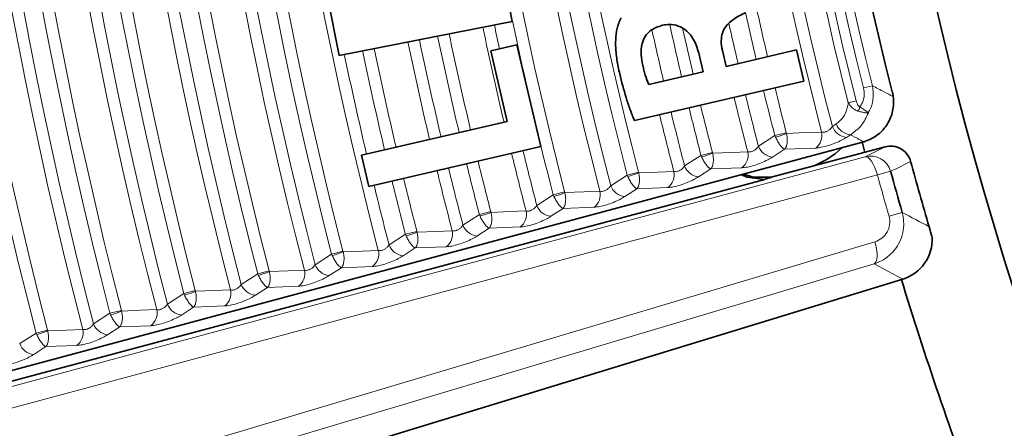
# Model space of a CAD drawing. Header units: millimetres. Extents: x 0 to 1118, y 0 to 864.
# Tile 183 of 256: x 436.08 to 441.98, y 468.28 to 470.72. Entities that reach past the tile are written whole.
import ezdxf

# ---------------------------------------------------------------- set-up
doc = ezdxf.new("R2010")
doc.units = ezdxf.units.MM

msp = doc.modelspace()

# ---------------------------------------------------------------- linework, layer by layer
at = {"color": 7, "linetype": 'Continuous', "lineweight": 35}
for p, q in [((438.9061, 471.3398), (439.0291, 470.7134)), ((437.9918, 470.5098), (437.8734, 471.1131)), ((439.0291, 470.7134), (437.9918, 470.5098)), ((438.9002, 470.5373), (439.0575, 470.5739)), ((438.9986, 470.1143), (438.9002, 470.5373)), ((439.0575, 470.5739), (439.1997, 469.963)), ((440.2879, 470.5387), (440.31, 470.444)), ((440.31, 470.444), (440.733, 470.5425)), ((440.733, 470.5425), (440.7764, 470.3561)), ((440.1725, 470.412), (440.1465, 470.5234)), ((439.8472, 470.3363), (440.1725, 470.412)), ((440.7764, 470.3561), (439.7608, 470.1197)), ((438.1266, 469.9113), (438.9986, 470.1143)), ((435.8181, 468.566), (441.1284, 469.9889)), ((439.1997, 469.963), (438.1703, 469.7234)), ((441.2631, 469.9621), (440.581, 469.7793)), ((441.1284, 469.9889), (441.1366, 469.9912)), ((438.1703, 469.7234), (438.1266, 469.9113)), ((440.5415, 469.7669), (435.8342, 468.5056)), ((436.2251, 467.5966), (441.3685, 469.1691))]:
    msp.add_line(p, q, dxfattribs=at)
at = {"color": 7, "linetype": 'Continuous', "lineweight": 18}
for p, q in [((441.1867, 470.328), (441.1337, 470.3148)), ((441.0422, 470.2255), (441.0899, 470.2375)), ((440.9469, 470.0837), (440.9707, 470.0991)), ((440.5043, 469.9655), (440.6026, 470.0291)), ((440.6026, 470.0291), (440.671, 470.0467)), ((440.6065, 470.0198), (440.6026, 470.0291)), ((440.671, 470.0467), (440.6722, 470.0424)), ((441.0548, 470.0341), (441.031, 470.0187)), ((440.6612, 469.9475), (440.5885, 469.9004)), ((440.8472, 469.9547), (440.6612, 469.9475)), ((435.8424, 468.4753), (441.1434, 469.9029)), ((440.0617, 469.8472), (440.16, 469.9108)), ((440.16, 469.9108), (440.2284, 469.9284)), ((440.1639, 469.9015), (440.16, 469.9108)), ((440.2284, 469.9284), (440.2296, 469.9242)), ((440.2186, 469.8292), (440.1459, 469.7822)), ((440.4046, 469.8364), (440.2186, 469.8292)), ((439.6192, 469.729), (439.7174, 469.7926)), ((439.7174, 469.7926), (439.7858, 469.8102)), ((439.7213, 469.7833), (439.7174, 469.7926)), ((439.7858, 469.8102), (439.787, 469.8059)), ((441.2962, 469.8153), (441.2169, 469.7935)), ((439.7761, 469.711), (439.7033, 469.6639)), ((439.962, 469.7182), (439.7761, 469.711)), ((439.1766, 469.6107), (439.2748, 469.6743)), ((439.2748, 469.6743), (439.3432, 469.6919)), ((439.2787, 469.665), (439.2748, 469.6743)), ((439.3432, 469.6919), (439.3444, 469.6877)), ((439.3335, 469.5927), (439.2607, 469.5457)), ((439.5194, 469.5999), (439.3335, 469.5927)), ((438.734, 469.4924), (438.8323, 469.556)), ((438.8323, 469.556), (438.9006, 469.5737)), ((438.8361, 469.5468), (438.8323, 469.556)), ((438.9006, 469.5737), (438.9018, 469.5694)), ((441.2864, 469.5465), (441.3654, 469.5692)), ((438.8909, 469.4744), (438.8181, 469.4274)), ((439.0768, 469.4817), (438.8909, 469.4744)), ((438.2914, 469.3742), (438.3897, 469.4378)), ((438.3897, 469.4378), (438.458, 469.4554)), ((438.3935, 469.4285), (438.3897, 469.4378)), ((438.458, 469.4554), (438.4592, 469.4512)), ((438.4483, 469.3562), (438.3755, 469.3092)), ((438.6342, 469.3634), (438.4483, 469.3562)), ((437.8488, 469.2559), (437.9471, 469.3195)), ((437.9471, 469.3195), (438.0154, 469.3372)), ((437.9509, 469.3103), (437.9471, 469.3195)), ((438.0154, 469.3372), (438.0167, 469.3329)), ((441.1973, 469.2616), (436.1748, 467.7609)), ((438.1916, 469.2452), (438.0057, 469.2379)), ((437.4062, 469.1377), (437.5045, 469.2013)), ((437.5045, 469.2013), (437.5728, 469.2189)), ((437.5083, 469.192), (437.5045, 469.2013)), ((437.5728, 469.2189), (437.5741, 469.2147)), ((438.0057, 469.2379), (437.9329, 469.1909)), ((437.7491, 469.1269), (437.5631, 469.1197)), ((436.9636, 469.0194), (437.0619, 469.083)), ((437.0619, 469.083), (437.1302, 469.1007)), ((437.0658, 469.0738), (437.0619, 469.083)), ((437.1302, 469.1007), (437.1315, 469.0965)), ((437.5631, 469.1197), (437.4903, 469.0727)), ((437.3065, 469.0087), (437.1205, 469.0014)), ((436.5211, 468.9011), (436.6193, 468.9647)), ((436.6193, 468.9647), (436.6876, 468.9824)), ((436.6232, 468.9556), (436.6193, 468.9647)), ((436.6876, 468.9824), (436.6889, 468.9782)), ((437.1205, 469.0014), (437.0478, 468.9544)), ((436.8639, 468.8904), (436.6779, 468.8832)), ((436.0785, 468.7829), (436.1767, 468.8465)), ((436.1767, 468.8465), (436.245, 468.8641)), ((436.1806, 468.8373), (436.1767, 468.8465)), ((436.245, 468.8641), (436.2463, 468.86)), ((436.6779, 468.8832), (436.6052, 468.8362)), ((436.4213, 468.7722), (436.2353, 468.7649)), ((436.2353, 468.7649), (436.1626, 468.7179))]:
    msp.add_line(p, q, dxfattribs=at)
at = {"color": 7, "linetype": 'Continuous', "lineweight": 18, "flags": 128}
for points in [[(440.6722, 470.0424), (440.7855, 470.0469), (440.8826, 470.0507)], [(441.1434, 469.9029), (441.2026, 469.9322), (441.2631, 469.9621)], [(440.2296, 469.9242), (440.3429, 469.9286), (440.44, 469.9325)], [(441.1434, 469.9029), (441.152, 469.9026), (441.1616, 469.8978), (441.1717, 469.8886), (441.182, 469.8753), (441.192, 469.8584), (441.2014, 469.8386), (441.2098, 469.8167), (441.2169, 469.7935)], [(441.416, 469.8744), (441.4121, 469.8724), (441.3961, 469.8646), (441.3324, 469.8331), (441.2962, 469.8153)], [(441.2169, 469.7935), (440.9901, 469.7324), (440.0827, 469.488), (436.4533, 468.5105), (435.916, 468.3658)], [(439.787, 469.8059), (439.9003, 469.8104), (439.9974, 469.8142)], [(439.3444, 469.6877), (439.4577, 469.6921), (439.5548, 469.696)], [(438.9018, 469.5694), (439.0151, 469.5739), (439.1122, 469.5777)], [(438.4592, 469.4512), (438.5725, 469.4556), (438.6696, 469.4595)], [(436.1793, 467.8925), (436.4044, 467.9598), (437.3047, 468.2288), (441.2018, 469.3932)], [(441.2018, 469.3932), (441.2079, 469.3699), (441.2122, 469.347), (441.2147, 469.3254), (441.2151, 469.3059), (441.2134, 469.2892), (441.2098, 469.276), (441.2044, 469.2667), (441.1973, 469.2616)], [(438.0167, 469.3329), (438.1299, 469.3374), (438.227, 469.3412)], [(441.3685, 469.1691), (441.2784, 469.2177), (441.1973, 469.2616)], [(437.5741, 469.2147), (437.6873, 469.2192), (437.7845, 469.223)], [(437.1315, 469.0965), (437.2447, 469.1009), (437.3419, 469.1048)], [(436.6889, 468.9782), (436.8021, 468.9827), (436.8993, 468.9865)], [(436.2463, 468.86), (436.3595, 468.8644), (436.4567, 468.8683)]]:
    msp.add_lwpolyline(points, dxfattribs=at)
at = {"color": 7, "linetype": 'Continuous', "lineweight": 35, "flags": 128}
for points in [[(441.1421, 469.9297), (441.1402, 469.9365), (441.1258, 469.9909)], [(440.4023, 469.7943), (440.4374, 469.7812), (440.5415, 469.7669)], [(440.581, 469.7793), (440.4734, 469.7812), (440.416, 469.798)]]:
    msp.add_lwpolyline(points, dxfattribs=at)
at = {"color": 7, "linetype": 'Continuous', "lineweight": 18}
for centre, radius, start, end in [((462.8758, 475.7514), 27.5776, 165.49984, 194.50016), ((462.8758, 475.7514), 27.507, 165.49984, 194.50016), ((462.8758, 475.7514), 27.3011, 165.39699, 194.60301), ((462.8758, 475.7514), 27.2305, 165.42979, 194.57021), ((462.8758, 475.7514), 27.1195, 165.50761, 194.49239), ((462.8758, 475.7514), 27.0489, 165.50761, 194.49239), ((462.8758, 475.7514), 26.843, 165.40305, 194.59695), ((462.8758, 475.7514), 26.7724, 165.43646, 194.56354), ((462.8758, 475.7514), 26.6614, 165.51565, 194.48435), ((462.8758, 475.7514), 26.5908, 165.51565, 194.48435), ((462.8758, 475.7514), 26.3849, 165.40932, 194.59068), ((462.8758, 475.7514), 26.3143, 165.44336, 194.55664), ((462.8758, 475.7514), 26.2033, 165.52396, 194.47604), ((462.8758, 475.7514), 26.1327, 165.52396, 194.47604), ((462.8758, 475.7514), 25.9268, 165.41581, 194.58419), ((462.8758, 475.7514), 25.8562, 165.4505, 194.5495), ((462.8758, 475.7514), 25.7452, 165.53258, 194.46742), ((462.8758, 475.7514), 25.6746, 165.53258, 194.46742), ((462.8758, 475.7514), 25.4687, 165.42253, 194.57747), ((462.8758, 475.7514), 24.3003, 165.56037, 194.43963), ((462.8758, 475.7514), 24.0944, 165.44423, 194.55577), ((462.8758, 475.7514), 24.0238, 165.48181, 194.51819), ((462.8758, 475.7514), 23.9128, 165.57034, 194.42966), ((462.8758, 475.7514), 22.6495, 165.50863, 194.49137), ((462.8758, 475.7514), 22.5221, 165.79704, 194.20296), ((462.8758, 475.7514), 22.4729, 165.79704, 194.20296), ((462.8758, 475.7514), 22.4116, 165.96097, 194.03903), ((462.8758, 475.7514), 22.357, 165.96097, 194.03903), ((462.8758, 475.7514), 22.7201, 182.42637, 194.53145), ((462.8758, 475.7514), 23.8422, 182.47419, 194.42966), ((462.8758, 475.7514), 22.926, 192.4773, 193.23673), ((462.8758, 475.7514), 24.3709, 191.92064, 194.43963), ((462.8758, 475.7514), 22.9965, 192.52078, 193.23631), ((462.8758, 475.7514), 24.5525, 191.92319, 193.28358), ((462.8758, 475.7514), 24.4819, 191.92555, 192.26754), ((462.8758, 475.7514), 23.5657, 192.46805, 193.23306), ((462.8758, 475.7514), 23.4547, 192.44993, 193.23368), ((462.8758, 475.7514), 23.3841, 192.5419, 193.23408), ((462.8758, 475.7514), 23.1076, 192.62079, 193.23567), ((462.8758, 475.7514), 24.94, 191.91045, 193.28075), ((462.8758, 475.7514), 24.829, 191.91406, 193.28155), ((462.8758, 475.7514), 24.7584, 191.91637, 193.28206), ((462.8758, 475.7514), 25.2871, 191.89938, 193.27828), ((462.8758, 475.7514), 25.2165, 191.90161, 193.27878), ((462.8758, 475.7514), 25.0106, 191.90818, 193.28024), ((462.8758, 475.7514), 23.1782, 192.88883, 193.23526), ((462.8758, 475.7514), 25.3981, 191.8959, 193.27751), ((462.8758, 475.7514), 22.926, 193.71486, 194.40851), ((462.8758, 475.7514), 23.1782, 193.70821, 194.53987), ((462.8758, 475.7514), 23.1076, 193.71006, 194.50066), ((462.8758, 475.7514), 22.9965, 193.71298, 194.40851), ((462.8758, 475.7514), 23.4547, 193.70109, 194.41929), ((462.8758, 475.7514), 23.3841, 193.70289, 194.41929), ((440.9454, 470.2644), 0.1784, 330.38832, 339.06206), ((462.8758, 475.7514), 23.6363, 193.6965, 194.54797), ((462.8758, 475.7514), 23.5657, 193.69827, 194.5096), ((441.0424, 470.1202), 0.1022, 200.92851, 263.6374), ((441.0662, 470.1356), 0.1022, 200.91901, 263.63221), ((440.4835, 470.4833), 0.4796, 284.86087, 293.16893), ((440.7897, 470.0304), 0.0951, 307.18423, 12.31797), ((440.5998, 470.002), 0.1022, 200.93241, 263.63953), ((462.8758, 475.7514), 24.5525, 193.73367, 194.56327), ((462.8758, 475.7514), 24.4819, 193.7355, 194.52645), ((440.0406, 470.3661), 0.4806, 284.87001, 293.16054), ((440.3471, 469.9122), 0.0951, 307.18538, 12.32314), ((441.1757, 469.7821), 0.125, 15.38036, 104.99177), ((462.8758, 475.7514), 24.94, 193.72385, 194.53442), ((462.8758, 475.7514), 24.829, 193.72663, 194.44924), ((462.8758, 475.7514), 24.7584, 193.72842, 194.44924), ((440.1572, 469.8837), 0.1022, 200.93615, 263.64158), ((462.8758, 475.7514), 25.2165, 193.71703, 194.45849), ((462.8758, 475.7514), 25.0106, 193.72209, 194.5705), ((439.5977, 470.2488), 0.4816, 284.8788, 293.15247), ((439.9045, 469.7939), 0.0951, 307.18648, 12.3281), ((462.8758, 475.7514), 22.4634, 195.38056, 196.03495), ((462.8758, 475.7514), 25.3981, 193.71262, 194.54209), ((462.8758, 475.7514), 25.2871, 193.71531, 194.45849), ((439.7146, 469.7655), 0.1022, 200.93975, 263.64354), ((439.1547, 470.1314), 0.4826, 284.88726, 293.14471), ((439.4619, 469.6757), 0.0951, 307.18754, 12.33289), ((439.272, 469.6472), 0.1022, 200.94322, 263.64544), ((438.7118, 470.0141), 0.4835, 284.89541, 293.13723), ((439.0194, 469.5574), 0.0951, 307.18856, 12.33749), ((471.2205, 525.3317), 63.2517, 241.835526, 242.001532), ((438.8294, 469.529), 0.1022, 200.94655, 263.64726), ((438.2689, 469.8967), 0.4844, 284.90326, 293.13002), ((438.5768, 469.4392), 0.0951, 307.18955, 12.34192), ((438.3868, 469.4107), 0.1022, 200.94977, 263.64901), ((437.8261, 469.7793), 0.4853, 284.91084, 293.12307), ((438.1342, 469.3209), 0.0951, 307.1905, 12.3462), ((437.9442, 469.2925), 0.1022, 200.95287, 263.65071), ((437.3832, 469.6618), 0.4862, 284.91815, 293.11635), ((437.6916, 469.2027), 0.0951, 307.19142, 12.35032), ((437.5016, 469.1742), 0.1022, 200.95587, 263.65234), ((436.9403, 469.5444), 0.487, 284.92522, 293.10987), ((437.249, 469.0844), 0.0951, 307.19231, 12.3543), ((437.059, 469.0559), 0.1022, 200.95876, 263.65392), ((436.4975, 469.4269), 0.4878, 284.93204, 293.1036), ((436.8064, 468.9662), 0.0951, 307.19316, 12.35815), ((436.6165, 468.9377), 0.1022, 200.96156, 263.65544), ((436.0546, 469.3093), 0.4885, 284.93864, 293.09754), ((436.3638, 468.8479), 0.0951, 307.19399, 12.36187), ((436.1739, 468.8194), 0.1022, 200.96426, 263.65691)]:
    msp.add_arc(centre, radius, start, end, dxfattribs=at)
at = {"color": 7, "linetype": 'Continuous', "lineweight": 35}
for centre, radius, start, end in [((462.8758, 475.7514), 22.25, 165.79659, 194.20341), ((462.8758, 475.7514), 21.875, 187.71645, 257.65346), ((440.6562, 470.3153), 0.5, 289.78871, 313.95502), ((462.8758, 475.7514), 22.25, 195.3156, 196.36346), ((462.8758, 475.7514), 22.3812, 195.38056, 196.03495), ((462.8758, 475.7514), 22.5, 197.00277, 200.72754)]:
    msp.add_arc(centre, radius, start, end, dxfattribs=at)
at = {"color": 7, "linetype": 'Continuous', "lineweight": 18}
for points, knots in [([(463.0793, 505.9375), (464.0748, 505.9308), (465.0647, 505.875), (467.0328, 505.6675), (468.0111, 505.5157), (469.4697, 505.215), (469.9554, 505.1023), (470.916, 504.8544), (471.3914, 504.7191), (472.8038, 504.2798), (473.7267, 503.9424), (475.5355, 503.1797), (476.4214, 502.7544), (477.7222, 502.0496), (478.1511, 501.8035), (478.9994, 501.2885), (479.4192, 501.0193), (480.6503, 500.1863), (481.4382, 499.5944), (482.9501, 498.3398), (483.674, 497.6771), (485.0575, 496.2802), (485.7172, 495.5462), (486.5004, 494.5827), (486.6551, 494.3875), (486.9589, 493.9943), (487.1081, 493.7963), (487.5475, 493.1976), (487.8297, 492.7927), (488.6443, 491.5603), (489.145, 490.7155), (490.0626, 488.9802), (490.4795, 488.0897), (491.0406, 486.7187), (491.2169, 486.2558), (491.4649, 485.5526), (491.5449, 485.3167), (491.6984, 484.8447), (491.7721, 484.6082), (492.1254, 483.4231), (492.3598, 482.4671), (492.734, 480.5396), (492.8739, 479.5681), (493.0589, 477.6096), (493.104, 476.6225), (493.0979, 475.1298), (493.0836, 474.6337), (493.0309, 473.6465), (492.9925, 473.155), (492.8419, 471.687), (492.6942, 470.7167), (492.3047, 468.7929), (492.0629, 467.8394), (491.6283, 466.422), (491.4714, 465.9516), (491.1331, 465.0154), (490.9531, 464.5534), (490.3812, 463.1857), (489.9574, 462.2981), (489.027, 460.5698), (488.5204, 459.7293), (487.6975, 458.5042), (487.4127, 458.1018), (486.8219, 457.3091), (486.5156, 456.9184), (485.5659, 455.767), (484.9001, 455.037), (483.5055, 453.6496), (482.7767, 452.9922), (481.2566, 451.7494), (480.4653, 451.164), (479.436, 450.4785), (479.2281, 450.3437), (478.8084, 450.0788), (478.5962, 449.9486), (477.9559, 449.5663), (477.5245, 449.3229), (476.2168, 448.6268), (475.3272, 448.2079), (473.5126, 447.4587), (472.5877, 447.1285), (471.1737, 446.7002), (470.698, 446.5687), (469.9776, 446.3884), (469.7363, 446.3312), (469.2515, 446.2225), (469.0078, 446.171), (467.7888, 445.9291), (466.8086, 445.7845), (464.8379, 445.5916), (463.8472, 445.5433), (461.8565, 445.5449), (460.8695, 445.5947), (458.9115, 445.7889), (457.9404, 445.9332), (456.0143, 446.3161), (455.0592, 446.5547), (453.8755, 446.9129), (453.6393, 446.9876), (453.1679, 447.143), (452.9324, 447.2239), (452.2302, 447.4747), (451.768, 447.6528), (450.3992, 448.2191), (449.5101, 448.6392), (447.7779, 449.5629), (446.9348, 450.0665), (445.705, 450.8851), (445.3009, 451.1686), (444.7037, 451.61), (444.5061, 451.7598), (444.1139, 452.0648), (443.9191, 452.2202), (442.9582, 453.0064), (442.2262, 453.6682), (440.8337, 455.056), (440.1732, 455.782), (438.9235, 457.2977), (438.3342, 458.0875), (437.5052, 459.3214), (437.2374, 459.7421), (436.7254, 460.5921), (436.4809, 461.0218), (435.7807, 462.325), (435.3586, 463.2124), (434.6027, 465.0237), (434.269, 465.9477), (433.8353, 467.3615), (433.7019, 467.8375), (433.4578, 468.7987), (433.3471, 469.2851), (433.0527, 470.7429), (432.9057, 471.7175), (432.7071, 473.6719), (432.6555, 474.6518), (432.648, 476.6168), (432.6921, 477.602), (432.8321, 479.0838), (432.8912, 479.579), (433.033, 480.5597), (433.1156, 481.0466), (433.3986, 482.4972), (433.6338, 483.4505), (434.1957, 485.3305), (434.5224, 486.2571), (435.0825, 487.6264), (435.2809, 488.0795), (435.5963, 488.7538), (435.7046, 488.978), (435.9263, 489.423), (436.0397, 489.6437), (436.6192, 490.7381), (437.1226, 491.5848), (438.207, 493.2223), (438.7882, 494.013), (440.0281, 495.5383), (440.6869, 496.2729), (441.5606, 497.155), (441.7381, 497.3298), (442.0964, 497.6741), (442.2773, 497.8437), (442.8253, 498.3449), (443.1976, 498.6689), (444.3353, 499.6114), (445.1212, 500.2003), (446.7477, 501.2997), (447.5882, 501.8102), (448.8905, 502.5162), (449.3316, 502.7416), (450.0038, 503.0644), (450.2296, 503.1694), (450.6822, 503.3732), (450.9093, 503.4721), (452.0491, 503.952), (452.9741, 504.2888), (454.8497, 504.8706), (455.8004, 505.1156), (457.7276, 505.5132), (458.7042, 505.6656), (460.6841, 505.875), (461.6769, 505.9308), (462.6724, 505.9375)], [0, 0, 0, 0, 0.015625, 0.015625, 0.03125, 0.03125, 0.039062, 0.039062, 0.046875, 0.046875, 0.0625, 0.0625, 0.078125, 0.078125, 0.085937, 0.085937, 0.09375, 0.09375, 0.109375, 0.109375, 0.125, 0.125, 0.140625, 0.140625, 0.144531, 0.144531, 0.148437, 0.148437, 0.15625, 0.15625, 0.171875, 0.171875, 0.1875, 0.1875, 0.195312, 0.195312, 0.199219, 0.199219, 0.203125, 0.203125, 0.21875, 0.21875, 0.234375, 0.234375, 0.25, 0.25, 0.257812, 0.257812, 0.265625, 0.265625, 0.28125, 0.28125, 0.296875, 0.296875, 0.304687, 0.304687, 0.3125, 0.3125, 0.328125, 0.328125, 0.34375, 0.34375, 0.351562, 0.351562, 0.359375, 0.359375, 0.375, 0.375, 0.390625, 0.390625, 0.40625, 0.40625, 0.410156, 0.410156, 0.414062, 0.414062, 0.421875, 0.421875, 0.4375, 0.4375, 0.453125, 0.453125, 0.460937, 0.460937, 0.464844, 0.464844, 0.46875, 0.46875, 0.484375, 0.484375, 0.5, 0.5, 0.515625, 0.515625, 0.53125, 0.53125, 0.546875, 0.546875, 0.550781, 0.550781, 0.554687, 0.554687, 0.5625, 0.5625, 0.578125, 0.578125, 0.59375, 0.59375, 0.601562, 0.601562, 0.605469, 0.605469, 0.609375, 0.609375, 0.625, 0.625, 0.640625, 0.640625, 0.65625, 0.65625, 0.664062, 0.664062, 0.671875, 0.671875, 0.6875, 0.6875, 0.703125, 0.703125, 0.710937, 0.710937, 0.71875, 0.71875, 0.734375, 0.734375, 0.75, 0.75, 0.765625, 0.765625, 0.773438, 0.773438, 0.78125, 0.78125, 0.796875, 0.796875, 0.8125, 0.8125, 0.820313, 0.820313, 0.824219, 0.824219, 0.828125, 0.828125, 0.84375, 0.84375, 0.859375, 0.859375, 0.875, 0.875, 0.878906, 0.878906, 0.882813, 0.882813, 0.890625, 0.890625, 0.90625, 0.90625, 0.921875, 0.921875, 0.929688, 0.929688, 0.933594, 0.933594, 0.9375, 0.9375, 0.953125, 0.953125, 0.96875, 0.96875, 0.984375, 0.984375, 1, 1, 1, 1]), ([(462.6258, 505.5573), (461.6461, 505.5491), (460.6688, 505.4924), (458.721, 505.2826), (457.7604, 505.1306), (455.8648, 504.7353), (454.9298, 504.492), (453.0854, 503.915), (452.1759, 503.5812), (451.0554, 503.1059), (450.8322, 503.0079), (450.3873, 502.8061), (450.1653, 502.7021), (449.5046, 502.3825), (449.0712, 502.1594), (447.7916, 501.4607), (446.966, 500.9557), (445.369, 499.8684), (444.5976, 499.2862), (443.4814, 498.3546), (443.1161, 498.0343), (442.5787, 497.539), (442.4013, 497.3714), (442.05, 497.0313), (441.876, 496.8585), (441.0194, 495.9869), (440.3739, 495.2613), (439.1597, 493.755), (438.5911, 492.9744), (437.5305, 491.3584), (437.0386, 490.523), (436.4728, 489.4437), (436.3621, 489.226), (436.1456, 488.7872), (436.0399, 488.5661), (435.732, 487.9011), (435.5385, 487.4545), (434.9923, 486.1044), (434.6739, 485.1912), (434.1267, 483.3389), (433.898, 482.3997), (433.6231, 480.9713), (433.5428, 480.4919), (433.4054, 479.5264), (433.3481, 479.039), (433.2127, 477.5803), (433.1703, 476.6105), (433.179, 474.6762), (433.2301, 473.7116), (433.4254, 471.7876), (433.5696, 470.8282), (433.8581, 469.3931), (433.9666, 468.9144), (434.2057, 467.968), (434.3364, 467.4994), (434.7612, 466.1072), (435.0882, 465.1971), (435.8288, 463.4127), (436.2424, 462.5384), (436.9287, 461.2541), (437.1685, 460.8305), (437.5449, 460.2021), (437.6734, 459.9936), (437.9352, 459.58), (438.0685, 459.3753), (438.7459, 458.3617), (439.3239, 457.583), (440.5501, 456.0881), (441.1984, 455.372), (442.5656, 454.0027), (443.2846, 453.3495), (444.2287, 452.5736), (444.4201, 452.4202), (444.8054, 452.1192), (444.9995, 451.9713), (445.5864, 451.5357), (445.9835, 451.2559), (447.1921, 450.4478), (448.0209, 449.9507), (449.7241, 449.0387), (450.5984, 448.6238), (451.9449, 448.0645), (452.3996, 447.8887), (453.0904, 447.6409), (453.3221, 447.561), (453.7859, 447.4075), (454.0183, 447.3338), (455.1829, 446.9799), (456.1226, 446.7443), (458.0179, 446.3661), (458.9734, 446.2236), (460.9003, 446.0318), (461.8717, 445.9825), (463.831, 445.9808), (464.8061, 446.0286), (466.7456, 446.2191), (467.7103, 446.3618), (468.9098, 446.6007), (469.1497, 446.6516), (469.6268, 446.7589), (469.8642, 446.8155), (470.5731, 446.9935), (471.0413, 447.1234), (472.4324, 447.5464), (473.3423, 447.8724), (475.1271, 448.6121), (476.002, 449.0258), (477.2877, 449.713), (477.7119, 449.9532), (478.3413, 450.3306), (478.5499, 450.4592), (478.9626, 450.7207), (479.167, 450.8538), (480.1787, 451.5305), (480.9563, 452.1083), (482.4497, 453.3348), (483.1655, 453.9834), (484.5348, 455.3521), (485.1882, 456.0722), (486.1201, 457.2076), (486.4207, 457.593), (487.0004, 458.3747), (487.2797, 458.7714), (488.0868, 459.9792), (488.5835, 460.8078), (489.4955, 462.5109), (489.9107, 463.3854), (490.4711, 464.7326), (490.6474, 465.1875), (490.9788, 466.1095), (491.1326, 466.5727), (491.5584, 467.9685), (491.7953, 468.9073), (492.1773, 470.8014), (492.3222, 471.7566), (492.4703, 473.2017), (492.5081, 473.6855), (492.5603, 474.6572), (492.5746, 475.1455), (492.5816, 476.6144), (492.5384, 477.586), (492.3596, 479.5143), (492.224, 480.4709), (491.8604, 482.3694), (491.6324, 483.3111), (491.2884, 484.4788), (491.2167, 484.7119), (491.0671, 485.177), (490.9893, 485.4094), (490.7476, 486.1024), (490.5758, 486.5585), (490.0287, 487.9099), (489.622, 488.7881), (488.7258, 490.4998), (488.2365, 491.3334), (487.4398, 492.5498), (487.1637, 492.9496), (486.7337, 493.5406), (486.5877, 493.7362), (486.2902, 494.1245), (486.1387, 494.3173), (485.3719, 495.2686), (484.7256, 495.9936), (483.3694, 497.3737), (482.6595, 498.0287), (481.1761, 499.2689), (480.4028, 499.8541), (479.1938, 500.6781), (478.7815, 500.9444), (477.9482, 501.4539), (477.5268, 501.6974), (476.2487, 502.3949), (475.3781, 502.816), (473.6001, 503.5715), (472.6927, 503.9059), (471.3039, 504.3416), (470.8363, 504.4759), (469.8916, 504.722), (469.4138, 504.834), (467.9787, 505.1331), (467.0161, 505.2845), (465.0796, 505.4925), (464.1056, 505.5491), (463.1258, 505.5573)], [0, 0, 0, 0, 0.015625, 0.015625, 0.03125, 0.03125, 0.046875, 0.046875, 0.0625, 0.0625, 0.066406, 0.066406, 0.070312, 0.070312, 0.078125, 0.078125, 0.09375, 0.09375, 0.109375, 0.109375, 0.117187, 0.117187, 0.121094, 0.121094, 0.125, 0.125, 0.140625, 0.140625, 0.15625, 0.15625, 0.171875, 0.171875, 0.175781, 0.175781, 0.179687, 0.179687, 0.1875, 0.1875, 0.203125, 0.203125, 0.21875, 0.21875, 0.226562, 0.226562, 0.234375, 0.234375, 0.25, 0.25, 0.265625, 0.265625, 0.28125, 0.28125, 0.289062, 0.289062, 0.296875, 0.296875, 0.3125, 0.3125, 0.328125, 0.328125, 0.335937, 0.335937, 0.339844, 0.339844, 0.34375, 0.34375, 0.359375, 0.359375, 0.375, 0.375, 0.390625, 0.390625, 0.394531, 0.394531, 0.398438, 0.398438, 0.40625, 0.40625, 0.421875, 0.421875, 0.4375, 0.4375, 0.445313, 0.445313, 0.449219, 0.449219, 0.453125, 0.453125, 0.46875, 0.46875, 0.484375, 0.484375, 0.5, 0.5, 0.515625, 0.515625, 0.53125, 0.53125, 0.535156, 0.535156, 0.539063, 0.539063, 0.546875, 0.546875, 0.5625, 0.5625, 0.578125, 0.578125, 0.585938, 0.585938, 0.589844, 0.589844, 0.59375, 0.59375, 0.609375, 0.609375, 0.625, 0.625, 0.640625, 0.640625, 0.648438, 0.648438, 0.65625, 0.65625, 0.671875, 0.671875, 0.6875, 0.6875, 0.695313, 0.695313, 0.703125, 0.703125, 0.71875, 0.71875, 0.734375, 0.734375, 0.742188, 0.742188, 0.75, 0.75, 0.765625, 0.765625, 0.78125, 0.78125, 0.796875, 0.796875, 0.800781, 0.800781, 0.804688, 0.804688, 0.8125, 0.8125, 0.828125, 0.828125, 0.84375, 0.84375, 0.851563, 0.851563, 0.855469, 0.855469, 0.859375, 0.859375, 0.875, 0.875, 0.890625, 0.890625, 0.90625, 0.90625, 0.914063, 0.914063, 0.921875, 0.921875, 0.9375, 0.9375, 0.953125, 0.953125, 0.960938, 0.960938, 0.96875, 0.96875, 0.984375, 0.984375, 1, 1, 1, 1]), ([(441.112, 470.2007), (441.1175, 470.2095), (441.1308, 470.2305), (441.1406, 470.2706), (441.136, 470.3), (441.1337, 470.3148)], [0, 0, 0, 0, 0.267492, 0.633996, 1, 1, 1, 1]), ([(441.1867, 470.328), (441.1898, 470.3055), (441.1961, 470.2604), (441.1829, 470.2048), (441.1677, 470.1754), (441.1629, 470.1659)], [0, 0, 0, 0, 0.403325, 0.808417, 1, 1, 1, 1]), ([(441.1867, 470.328), (441.2104, 470.3157), (441.2519, 470.2942), (441.2936, 470.2727), (441.3115, 470.2635)], [0, 0, 0, 0, 0.570141, 1, 1, 1, 1]), ([(440.9707, 470.0991), (440.985, 470.1111), (441.0136, 470.1351), (441.0353, 470.1831), (441.0405, 470.2152), (441.0422, 470.2255)], [0, 0, 0, 0, 0.404367, 0.809161, 1, 1, 1, 1]), ([(441.1004, 470.1763), (441.0984, 470.177), (441.0907, 470.1796), (441.0774, 470.1869), (441.0586, 470.2022), (441.0485, 470.2165), (441.0422, 470.2255)], [0, 0, 0, 0, 0.083103, 0.31857, 0.576419, 1, 1, 1, 1]), ([(441.0899, 470.2375), (441.0919, 470.2305), (441.0949, 470.2199), (441.1023, 470.2081), (441.1078, 470.2028), (441.1111, 470.2011), (441.112, 470.2007)], [0, 0, 0, 0, 0.489609, 0.736997, 0.934802, 1, 1, 1, 1]), ([(441.1629, 470.1659), (441.1627, 470.166), (441.1604, 470.1679), (441.1529, 470.1734), (441.1358, 470.1851), (441.1199, 470.1955), (441.112, 470.2007)], [0, 0, 0, 0, 0.016209, 0.304214, 0.650289, 1, 1, 1, 1]), ([(441.1629, 470.1659), (441.1507, 470.1397), (441.125, 470.0842), (441.079, 470.0513), (441.0548, 470.0341)], [0, 0, 0, 0, 0.4730675, 1, 1, 1, 1]), ([(441.1629, 470.1659), (441.1627, 470.1659), (441.1591, 470.1652), (441.1491, 470.1651), (441.128, 470.1683), (441.1097, 470.1736), (441.1004, 470.1763)], [0, 0, 0, 0, 0.015037, 0.303823, 0.649982, 1, 1, 1, 1]), ([(440.8826, 470.0507), (440.8867, 470.05), (440.8941, 470.0487), (440.9043, 470.0511), (440.9143, 470.0547), (440.9255, 470.0608), (440.9382, 470.0718), (440.9441, 470.0799), (440.9469, 470.0837)], [0, 0, 0, 0, 0.200157, 0.359918, 0.395269, 0.592791, 0.805087, 1, 1, 1, 1]), ([(440.6612, 469.9475), (440.6611, 469.9475), (440.661, 469.9476), (440.6608, 469.9477), (440.6605, 469.9478), (440.6599, 469.948), (440.659, 469.9484), (440.6575, 469.9493), (440.6547, 469.951), (440.6513, 469.9537), (440.6441, 469.9602), (440.6333, 469.9728), (440.6188, 469.995), (440.6104, 470.0118), (440.6065, 470.0198)], [0, 0, 0, 0, 0.007788, 0.008901, 0.016492, 0.0276, 0.046216, 0.077517, 0.130642, 0.223359, 0.282712, 0.539236, 0.783812, 1, 1, 1, 1]), ([(440.6612, 469.9475), (440.6614, 469.9476), (440.6615, 469.9477), (440.6617, 469.948), (440.662, 469.9483), (440.6625, 469.9489), (440.6634, 469.9499), (440.6648, 469.9518), (440.6671, 469.9553), (440.6694, 469.9599), (440.6735, 469.9704), (440.6771, 469.9879), (440.6775, 470.0152), (440.6739, 470.0337), (440.6722, 470.0424)], [0, 0, 0, 0, 0.007788, 0.008901, 0.016492, 0.0276, 0.046215, 0.077516, 0.130641, 0.22336, 0.282712, 0.539236, 0.783811, 1, 1, 1, 1]), ([(441.031, 470.0187), (441.0218, 470.0131), (441.002, 470.0012), (440.9633, 469.9836), (440.9208, 469.9684), (440.8793, 469.9577), (440.8579, 469.9557), (440.8472, 469.9547)], [0, 0, 0, 0, 0.178267, 0.384434, 0.588389, 0.794248, 1, 1, 1, 1]), ([(441.1366, 469.9912), (441.1272, 469.9961), (441.0999, 470.0104), (441.0727, 470.0247), (441.0548, 470.0341)], [0, 0, 0, 0, 0.343475, 1, 1, 1, 1]), ([(440.44, 469.9325), (440.4441, 469.9317), (440.4515, 469.9304), (440.4617, 469.9328), (440.4717, 469.9364), (440.4829, 469.9426), (440.4956, 469.9535), (440.5015, 469.9616), (440.5043, 469.9655)], [0, 0, 0, 0, 0.200192, 0.35997, 0.395326, 0.592851, 0.805131, 1, 1, 1, 1]), ([(440.2186, 469.8292), (440.2185, 469.8293), (440.2184, 469.8293), (440.2182, 469.8294), (440.2179, 469.8295), (440.2174, 469.8298), (440.2165, 469.8302), (440.2149, 469.831), (440.2121, 469.8328), (440.2087, 469.8354), (440.2015, 469.842), (440.1907, 469.8546), (440.1762, 469.8767), (440.1678, 469.8936), (440.1639, 469.9015)], [0, 0, 0, 0, 0.007787, 0.0089, 0.016504, 0.02762, 0.046249, 0.077574, 0.130739, 0.223535, 0.282742, 0.539336, 0.783853, 1, 1, 1, 1]), ([(440.2186, 469.8292), (440.2188, 469.8293), (440.2189, 469.8295), (440.2191, 469.8297), (440.2194, 469.83), (440.2199, 469.8307), (440.2208, 469.8317), (440.2222, 469.8335), (440.2245, 469.837), (440.2268, 469.8417), (440.2309, 469.8521), (440.2346, 469.8697), (440.2349, 469.897), (440.2313, 469.9155), (440.2296, 469.9242)], [0, 0, 0, 0, 0.007787, 0.0089, 0.016504, 0.02762, 0.046249, 0.077573, 0.130739, 0.223535, 0.282742, 0.539336, 0.783853, 1, 1, 1, 1]), ([(440.5885, 469.9004), (440.5793, 469.8949), (440.5594, 469.8829), (440.5207, 469.8653), (440.4782, 469.8502), (440.4367, 469.8394), (440.4153, 469.8374), (440.4046, 469.8364)], [0, 0, 0, 0, 0.178243, 0.384408, 0.588369, 0.794238, 1, 1, 1, 1]), ([(439.9974, 469.8142), (440.0015, 469.8135), (440.0089, 469.8122), (440.0191, 469.8146), (440.0291, 469.8182), (440.0403, 469.8243), (440.0531, 469.8353), (440.0589, 469.8433), (440.0617, 469.8472)], [0, 0, 0, 0, 0.2002259, 0.3600198, 0.3953816, 0.5929094, 0.8051731, 1, 1, 1, 1]), ([(439.7761, 469.711), (439.7759, 469.711), (439.7758, 469.711), (439.7756, 469.7111), (439.7753, 469.7113), (439.7748, 469.7115), (439.7739, 469.7119), (439.7723, 469.7128), (439.7695, 469.7145), (439.7661, 469.7172), (439.7589, 469.7237), (439.7481, 469.7363), (439.7336, 469.7585), (439.7252, 469.7754), (439.7213, 469.7833)], [0, 0, 0, 0, 0.007787, 0.008899, 0.016516, 0.027639, 0.046282, 0.077629, 0.130833, 0.223704, 0.282771, 0.539432, 0.783893, 1, 1, 1, 1]), ([(439.7761, 469.711), (439.7762, 469.7111), (439.7763, 469.7112), (439.7765, 469.7115), (439.7768, 469.7118), (439.7774, 469.7124), (439.7782, 469.7134), (439.7796, 469.7153), (439.7819, 469.7188), (439.7843, 469.7235), (439.7883, 469.7339), (439.792, 469.7514), (439.7923, 469.7787), (439.7887, 469.7972), (439.787, 469.8059)], [0, 0, 0, 0, 0.007787, 0.008899, 0.016516, 0.027639, 0.046281, 0.077628, 0.130832, 0.223705, 0.28277, 0.539432, 0.783893, 1, 1, 1, 1]), ([(440.1459, 469.7822), (440.1367, 469.7766), (440.1168, 469.7647), (440.0781, 469.7471), (440.0356, 469.7319), (439.9941, 469.7212), (439.9727, 469.7192), (439.962, 469.7182)], [0, 0, 0, 0, 0.17822, 0.384383, 0.588349, 0.794229, 1, 1, 1, 1]), ([(439.5548, 469.696), (439.5589, 469.6952), (439.5663, 469.694), (439.5766, 469.6963), (439.5865, 469.6999), (439.5977, 469.7061), (439.6105, 469.717), (439.6163, 469.7251), (439.6192, 469.729)], [0, 0, 0, 0, 0.2002585, 0.360068, 0.3954349, 0.5929654, 0.8052138, 1, 1, 1, 1]), ([(439.3335, 469.5927), (439.3334, 469.5927), (439.3332, 469.5928), (439.333, 469.5929), (439.3327, 469.593), (439.3322, 469.5933), (439.3313, 469.5937), (439.3297, 469.5945), (439.3269, 469.5963), (439.3235, 469.5989), (439.3163, 469.6055), (439.3055, 469.6181), (439.291, 469.6403), (439.2826, 469.6571), (439.2787, 469.665)], [0, 0, 0, 0, 0.007786, 0.008898, 0.016527, 0.027658, 0.046313, 0.077681, 0.130923, 0.223867, 0.282799, 0.539524, 0.783931, 1, 1, 1, 1]), ([(439.3335, 469.5927), (439.3336, 469.5928), (439.3337, 469.593), (439.3339, 469.5932), (439.3342, 469.5935), (439.3348, 469.5941), (439.3356, 469.5952), (439.337, 469.597), (439.3393, 469.6006), (439.3417, 469.6052), (439.3457, 469.6156), (439.3494, 469.6332), (439.3497, 469.6605), (439.3461, 469.679), (439.3444, 469.6877)], [0, 0, 0, 0, 0.0077859, 0.0088983, 0.0165266, 0.0276573, 0.0463123, 0.0776803, 0.1309228, 0.2238673, 0.2827981, 0.5395239, 0.7839309, 1, 1, 1, 1]), ([(439.7033, 469.6639), (439.6941, 469.6584), (439.6742, 469.6464), (439.6355, 469.6288), (439.593, 469.6137), (439.5515, 469.6029), (439.5301, 469.6009), (439.5194, 469.5999)], [0, 0, 0, 0, 0.178197, 0.384359, 0.58833, 0.794219, 1, 1, 1, 1]), ([(439.1122, 469.5777), (439.1163, 469.577), (439.1237, 469.5757), (439.134, 469.5781), (439.1439, 469.5817), (439.1551, 469.5878), (439.1679, 469.5987), (439.1738, 469.6068), (439.1766, 469.6107)], [0, 0, 0, 0, 0.20029, 0.360114, 0.395486, 0.593019, 0.805253, 1, 1, 1, 1]), ([(438.8909, 469.4744), (438.8908, 469.4745), (438.8906, 469.4745), (438.8904, 469.4746), (438.8901, 469.4748), (438.8896, 469.475), (438.8887, 469.4754), (438.8871, 469.4763), (438.8843, 469.478), (438.8809, 469.4807), (438.8737, 469.4872), (438.8629, 469.4998), (438.8484, 469.522), (438.84, 469.5389), (438.8361, 469.5468)], [0, 0, 0, 0, 0.0077851, 0.0088974, 0.0165375, 0.0276756, 0.0463429, 0.0777317, 0.1310104, 0.2240234, 0.2828252, 0.5396128, 0.7839682, 1, 1, 1, 1]), ([(438.8909, 469.4744), (438.891, 469.4746), (438.8911, 469.4747), (438.8914, 469.475), (438.8916, 469.4753), (438.8922, 469.4759), (438.893, 469.4769), (438.8944, 469.4788), (438.8967, 469.4823), (438.8991, 469.487), (438.9031, 469.4974), (438.9068, 469.5149), (438.9071, 469.5422), (438.9035, 469.5607), (438.9018, 469.5694)], [0, 0, 0, 0, 0.007785, 0.008897, 0.016537, 0.027675, 0.046342, 0.077731, 0.13101, 0.224024, 0.282825, 0.539613, 0.783968, 1, 1, 1, 1]), ([(439.2607, 469.5457), (439.2515, 469.5401), (439.2316, 469.5282), (439.1929, 469.5106), (439.1504, 469.4954), (439.1089, 469.4847), (439.0875, 469.4827), (439.0768, 469.4817)], [0, 0, 0, 0, 0.178175, 0.384335, 0.588312, 0.79421, 1, 1, 1, 1]), ([(441.3654, 469.5692), (441.3836, 469.5058), (441.3754, 469.4368), (441.3283, 469.3517), (441.3073, 469.3267), (441.2569, 469.2861), (441.2284, 469.271), (441.1973, 469.2616)], [0, 0, 0, 0, 0.5, 0.5, 0.75, 0.75, 1, 1, 1, 1]), ([(441.2018, 469.3932), (441.2321, 469.4023), (441.2585, 469.4226), (441.2909, 469.4788), (441.2957, 469.514), (441.2864, 469.5465)], [0, 0, 0, 0, 0.5, 0.5, 1, 1, 1, 1]), ([(438.6696, 469.4595), (438.6738, 469.4588), (438.6812, 469.4575), (438.6914, 469.4598), (438.7014, 469.4635), (438.7126, 469.4696), (438.7253, 469.4805), (438.7312, 469.4886), (438.734, 469.4924)], [0, 0, 0, 0, 0.20032, 0.360159, 0.395536, 0.593071, 0.805291, 1, 1, 1, 1]), ([(438.4483, 469.3562), (438.4482, 469.3562), (438.448, 469.3563), (438.4478, 469.3564), (438.4475, 469.3565), (438.447, 469.3567), (438.4461, 469.3572), (438.4445, 469.358), (438.4417, 469.3598), (438.4383, 469.3624), (438.4311, 469.369), (438.4203, 469.3816), (438.4058, 469.4038), (438.3974, 469.4206), (438.3935, 469.4285)], [0, 0, 0, 0, 0.007784, 0.008897, 0.016548, 0.027693, 0.046372, 0.077781, 0.131094, 0.224174, 0.282851, 0.539698, 0.784004, 1, 1, 1, 1]), ([(438.4483, 469.3562), (438.4484, 469.3563), (438.4485, 469.3565), (438.4488, 469.3567), (438.449, 469.357), (438.4496, 469.3576), (438.4504, 469.3587), (438.4518, 469.3605), (438.4541, 469.3641), (438.4565, 469.3687), (438.4606, 469.3791), (438.4642, 469.3967), (438.4645, 469.424), (438.4609, 469.4425), (438.4592, 469.4512)], [0, 0, 0, 0, 0.007784, 0.008897, 0.016547, 0.027692, 0.046371, 0.07778, 0.131093, 0.224175, 0.28285, 0.539698, 0.784003, 1, 1, 1, 1]), ([(438.8181, 469.4274), (438.8089, 469.4219), (438.7891, 469.4099), (438.7504, 469.3923), (438.7078, 469.3772), (438.6664, 469.3664), (438.6449, 469.3644), (438.6342, 469.3634)], [0, 0, 0, 0, 0.178155, 0.384313, 0.588295, 0.794202, 1, 1, 1, 1]), ([(438.227, 469.3412), (438.2312, 469.3405), (438.2386, 469.3392), (438.2488, 469.3416), (438.2588, 469.3452), (438.27, 469.3513), (438.2827, 469.3622), (438.2886, 469.3703), (438.2914, 469.3742)], [0, 0, 0, 0, 0.200349, 0.360202, 0.395583, 0.593121, 0.805327, 1, 1, 1, 1]), ([(438.0057, 469.2379), (438.0056, 469.238), (438.0055, 469.238), (438.0052, 469.2381), (438.0049, 469.2383), (438.0044, 469.2385), (438.0035, 469.2389), (438.0019, 469.2398), (437.9991, 469.2415), (437.9957, 469.2442), (437.9885, 469.2507), (437.9777, 469.2633), (437.9632, 469.2855), (437.9548, 469.3024), (437.9509, 469.3103)], [0, 0, 0, 0, 0.007784, 0.008896, 0.016558, 0.027709, 0.0464, 0.077828, 0.131175, 0.22432, 0.282875, 0.539781, 0.784038, 1, 1, 1, 1]), ([(438.0057, 469.2379), (438.0058, 469.2381), (438.0059, 469.2382), (438.0062, 469.2385), (438.0065, 469.2388), (438.007, 469.2394), (438.0079, 469.2404), (438.0093, 469.2423), (438.0115, 469.2458), (438.0139, 469.2505), (438.018, 469.2609), (438.0216, 469.2785), (438.0219, 469.3058), (438.0183, 469.3243), (438.0167, 469.3329)], [0, 0, 0, 0, 0.007784, 0.008896, 0.016557, 0.027709, 0.046399, 0.077827, 0.131174, 0.224321, 0.282875, 0.539781, 0.784038, 1, 1, 1, 1]), ([(438.3755, 469.3092), (438.3663, 469.3036), (438.3465, 469.2917), (438.3078, 469.2741), (438.2653, 469.2589), (438.2238, 469.2482), (438.2023, 469.2462), (438.1916, 469.2452)], [0, 0, 0, 0, 0.178135, 0.384291, 0.588278, 0.794193, 1, 1, 1, 1]), ([(437.7845, 469.223), (437.7886, 469.2223), (437.796, 469.221), (437.8062, 469.2233), (437.8162, 469.227), (437.8274, 469.2331), (437.8401, 469.244), (437.846, 469.2521), (437.8488, 469.2559)], [0, 0, 0, 0, 0.200377, 0.360244, 0.395629, 0.593169, 0.805362, 1, 1, 1, 1]), ([(437.5631, 469.1197), (437.563, 469.1197), (437.5629, 469.1198), (437.5626, 469.1199), (437.5623, 469.12), (437.5618, 469.1202), (437.5609, 469.1207), (437.5593, 469.1215), (437.5565, 469.1233), (437.5531, 469.1259), (437.5459, 469.1325), (437.5351, 469.1451), (437.5206, 469.1673), (437.5123, 469.1841), (437.5083, 469.192)], [0, 0, 0, 0, 0.0077832, 0.0088951, 0.0165671, 0.0277253, 0.0464264, 0.0778729, 0.1312528, 0.2244605, 0.2828993, 0.5398605, 0.7840711, 1, 1, 1, 1]), ([(437.5631, 469.1197), (437.5632, 469.1198), (437.5633, 469.1199), (437.5636, 469.1202), (437.5639, 469.1205), (437.5644, 469.1211), (437.5653, 469.1222), (437.5667, 469.124), (437.569, 469.1276), (437.5713, 469.1322), (437.5754, 469.1427), (437.579, 469.1602), (437.5793, 469.1875), (437.5757, 469.206), (437.5741, 469.2147)], [0, 0, 0, 0, 0.007783, 0.008895, 0.016567, 0.027725, 0.046426, 0.077872, 0.131252, 0.224461, 0.282899, 0.53986, 0.784071, 1, 1, 1, 1]), ([(437.9329, 469.1909), (437.9237, 469.1854), (437.9039, 469.1734), (437.8652, 469.1558), (437.8227, 469.1407), (437.7812, 469.1299), (437.7598, 469.1279), (437.7491, 469.1269)], [0, 0, 0, 0, 0.178115, 0.38427, 0.588262, 0.794185, 1, 1, 1, 1]), ([(437.3419, 469.1048), (437.346, 469.104), (437.3534, 469.1027), (437.3636, 469.1051), (437.3736, 469.1087), (437.3848, 469.1148), (437.3975, 469.1257), (437.4034, 469.1338), (437.4062, 469.1377)], [0, 0, 0, 0, 0.200404, 0.360284, 0.395674, 0.593216, 0.805396, 1, 1, 1, 1]), ([(437.1205, 469.0014), (437.1204, 469.0015), (437.1203, 469.0015), (437.12, 469.0016), (437.1197, 469.0017), (437.1192, 469.002), (437.1183, 469.0024), (437.1167, 469.0033), (437.1139, 469.005), (437.1105, 469.0077), (437.1033, 469.0143), (437.0925, 469.0269), (437.078, 469.049), (437.0697, 469.0659), (437.0658, 469.0738)], [0, 0, 0, 0, 0.007783, 0.008894, 0.016576, 0.027741, 0.046452, 0.077917, 0.131328, 0.224596, 0.282922, 0.539937, 0.784103, 1, 1, 1, 1]), ([(437.1205, 469.0014), (437.1206, 469.0016), (437.1208, 469.0017), (437.121, 469.002), (437.1213, 469.0023), (437.1218, 469.0029), (437.1227, 469.0039), (437.1241, 469.0058), (437.1264, 469.0093), (437.1287, 469.014), (437.1328, 469.0244), (437.1364, 469.042), (437.1367, 469.0693), (437.1331, 469.0878), (437.1315, 469.0965)], [0, 0, 0, 0, 0.0077826, 0.0088944, 0.0165761, 0.0277403, 0.0464518, 0.0779159, 0.1313273, 0.2245966, 0.2829218, 0.5399373, 0.7841026, 1, 1, 1, 1]), ([(437.4903, 469.0727), (437.4811, 469.0671), (437.4613, 469.0552), (437.4226, 469.0376), (437.3801, 469.0224), (437.3386, 469.0117), (437.3172, 469.0097), (437.3065, 469.0087)], [0, 0, 0, 0, 0.178096, 0.38425, 0.588246, 0.794178, 1, 1, 1, 1]), ([(436.8993, 468.9865), (436.9034, 468.9858), (436.9108, 468.9845), (436.921, 468.9868), (436.931, 468.9905), (436.9422, 468.9966), (436.955, 469.0075), (436.9608, 469.0155), (436.9636, 469.0194)], [0, 0, 0, 0, 0.200431, 0.360323, 0.395717, 0.593261, 0.805429, 1, 1, 1, 1]), ([(436.6779, 468.8832), (436.6778, 468.8832), (436.6777, 468.8833), (436.6774, 468.8834), (436.6772, 468.8835), (436.6766, 468.8837), (436.6757, 468.8842), (436.6741, 468.885), (436.6713, 468.8868), (436.6679, 468.8895), (436.6607, 468.896), (436.6499, 468.9086), (436.6354, 468.9308), (436.6271, 468.9477), (436.6232, 468.9556)], [0, 0, 0, 0, 0.007782, 0.008894, 0.016585, 0.027756, 0.046477, 0.077959, 0.131401, 0.224727, 0.282944, 0.540012, 0.784134, 1, 1, 1, 1]), ([(436.6779, 468.8832), (436.678, 468.8833), (436.6782, 468.8834), (436.6784, 468.8837), (436.6787, 468.884), (436.6792, 468.8846), (436.6801, 468.8857), (436.6815, 468.8875), (436.6838, 468.8911), (436.6861, 468.8957), (436.6902, 468.9062), (436.6938, 468.9237), (436.6941, 468.951), (436.6905, 468.9695), (436.6889, 468.9782)], [0, 0, 0, 0, 0.007782, 0.008894, 0.016585, 0.027755, 0.046477, 0.077958, 0.1314, 0.224728, 0.282944, 0.540012, 0.784133, 1, 1, 1, 1]), ([(437.0478, 468.9544), (437.0386, 468.9489), (437.0187, 468.9369), (436.98, 468.9193), (436.9375, 468.9042), (436.896, 468.8934), (436.8746, 468.8914), (436.8639, 468.8904)], [0, 0, 0, 0, 0.1780784, 0.3842308, 0.5882312, 0.7941702, 1, 1, 1, 1]), ([(436.4567, 468.8683), (436.4608, 468.8675), (436.4682, 468.8662), (436.4785, 468.8686), (436.4884, 468.8722), (436.4996, 468.8783), (436.5124, 468.8892), (436.5182, 468.8973), (436.5211, 468.9011)], [0, 0, 0, 0, 0.200456, 0.36036, 0.395758, 0.593304, 0.805461, 1, 1, 1, 1]), ([(436.2353, 468.7649), (436.2352, 468.765), (436.2351, 468.765), (436.2349, 468.7651), (436.2346, 468.7652), (436.234, 468.7655), (436.2331, 468.7659), (436.2316, 468.7668), (436.2287, 468.7685), (436.2253, 468.7712), (436.2181, 468.7778), (436.2073, 468.7904), (436.1928, 468.8126), (436.1845, 468.8294), (436.1806, 468.8373)], [0, 0, 0, 0, 0.007781, 0.008893, 0.016594, 0.02777, 0.046502, 0.078, 0.131471, 0.224854, 0.282966, 0.540083, 0.784164, 1, 1, 1, 1]), ([(436.2353, 468.7649), (436.2354, 468.7651), (436.2356, 468.7652), (436.2358, 468.7655), (436.2361, 468.7658), (436.2366, 468.7664), (436.2375, 468.7674), (436.2389, 468.7693), (436.2412, 468.7728), (436.2436, 468.7775), (436.2476, 468.7879), (436.2512, 468.8055), (436.2515, 468.8328), (436.248, 468.8513), (436.2463, 468.86)], [0, 0, 0, 0, 0.007781, 0.008893, 0.016594, 0.02777, 0.046501, 0.077999, 0.13147, 0.224854, 0.282965, 0.540083, 0.784163, 1, 1, 1, 1]), ([(436.6052, 468.8362), (436.596, 468.8306), (436.5761, 468.8187), (436.5375, 468.8011), (436.4949, 468.7859), (436.4534, 468.7752), (436.432, 468.7732), (436.4213, 468.7722)], [0, 0, 0, 0, 0.178061, 0.384212, 0.588217, 0.794163, 1, 1, 1, 1]), ([(436.1626, 468.7179), (436.1534, 468.7124), (436.1336, 468.7004), (436.0949, 468.6828), (436.0524, 468.6677), (436.0109, 468.6569), (435.9894, 468.6549), (435.9787, 468.6539)], [0, 0, 0, 0, 0.178044, 0.384194, 0.588202, 0.794156, 1, 1, 1, 1])]:
    msp.add_open_spline(points, degree=3, knots=knots, dxfattribs=at)
at = {"color": 7, "linetype": 'Continuous', "lineweight": 35}
for points, knots in [([(439.6732, 470.3988), (439.6671, 470.427), (439.6551, 470.4834), (439.6449, 470.5852), (439.6531, 470.6735), (439.6767, 470.7245), (439.6818, 470.7356)], [0, 0, 0, 0, 0.250209, 0.500694, 0.8919, 1, 1, 1, 1]), ([(440.4249, 470.7653), (440.4009, 470.7532), (440.3587, 470.7319), (440.3106, 470.6903), (440.2864, 470.6444), (440.2785, 470.5936), (440.2845, 470.5585), (440.2879, 470.5387)], [0, 0, 0, 0, 0.283016, 0.496195, 0.649257, 0.801827, 1, 1, 1, 1]), ([(439.9289, 470.6902), (439.903, 470.6816), (439.8629, 470.6682), (439.8234, 470.6242), (439.8034, 470.5739), (439.7987, 470.5136), (439.807, 470.4705), (439.8109, 470.4501)], [0, 0, 0, 0, 0.274444, 0.426102, 0.577598, 0.800415, 1, 1, 1, 1]), ([(440.1465, 470.5234), (440.1377, 470.5523), (440.1228, 470.6011), (440.0778, 470.6573), (440.0268, 470.6888), (439.9744, 470.6977), (439.9427, 470.6925), (439.9289, 470.6902)], [0, 0, 0, 0, 0.2838272, 0.4798581, 0.6768331, 0.859087, 1, 1, 1, 1]), ([(439.8109, 470.4501), (439.8134, 470.4404), (439.8183, 470.4211), (439.8286, 470.3825), (439.8398, 470.3548), (439.8472, 470.3363)], [0, 0, 0, 0, 0.250432, 0.500938, 1, 1, 1, 1]), ([(439.7608, 470.1197), (439.7518, 470.1424), (439.7337, 470.1877), (439.7031, 470.2805), (439.6851, 470.3515), (439.6732, 470.3988)], [0, 0, 0, 0, 0.25016, 0.500239, 1, 1, 1, 1]), ([(441.3115, 470.2635), (441.3121, 470.2583), (441.3157, 470.227), (441.3101, 470.1654), (441.2747, 470.0878), (441.2151, 470.0238), (441.1627, 470.0021), (441.1366, 469.9912)], [0, 0, 0, 0, 0.04644, 0.284939, 0.523912, 0.761869, 1, 1, 1, 1]), ([(441.3115, 470.2635), (441.3104, 470.271), (441.3089, 470.2804), (441.3065, 470.2901), (441.306, 470.292)], [0, 0, 0, 0, 0.7967965, 1, 1, 1, 1]), ([(441.2631, 469.9621), (441.2949, 469.9706), (441.3294, 469.966), (441.3858, 469.9337), (441.4074, 469.9061), (441.416, 469.8744)], [0, 0, 0, 0, 0.5, 0.5, 1, 1, 1, 1]), ([(440.5415, 469.7669), (440.5463, 469.7685), (440.5515, 469.7702), (440.5638, 469.7741), (440.5704, 469.7762), (440.581, 469.7793)], [0, 0, 0, 0, 0.5, 0.5, 1, 1, 1, 1]), ([(441.5451, 469.4194), (441.5476, 469.364), (441.5316, 469.3093), (441.4678, 469.2189), (441.4215, 469.1853), (441.3685, 469.1691)], [0, 0, 0, 0, 0.5, 0.5, 1, 1, 1, 1]), ([(441.5327, 469.46), (441.536, 469.4493), (441.538, 469.4427), (441.5419, 469.43), (441.5435, 469.4245), (441.5451, 469.4194)], [0, 0, 0, 0, 0.5, 0.5, 1, 1, 1, 1])]:
    msp.add_open_spline(points, degree=3, knots=knots, dxfattribs=at)
msp.add_open_spline([(441.5271, 469.4829), (441.5293, 469.4754), (441.5312, 469.4677), (441.5327, 469.46)], degree=3, dxfattribs=at)

doc.saveas('drawing.dxf')
